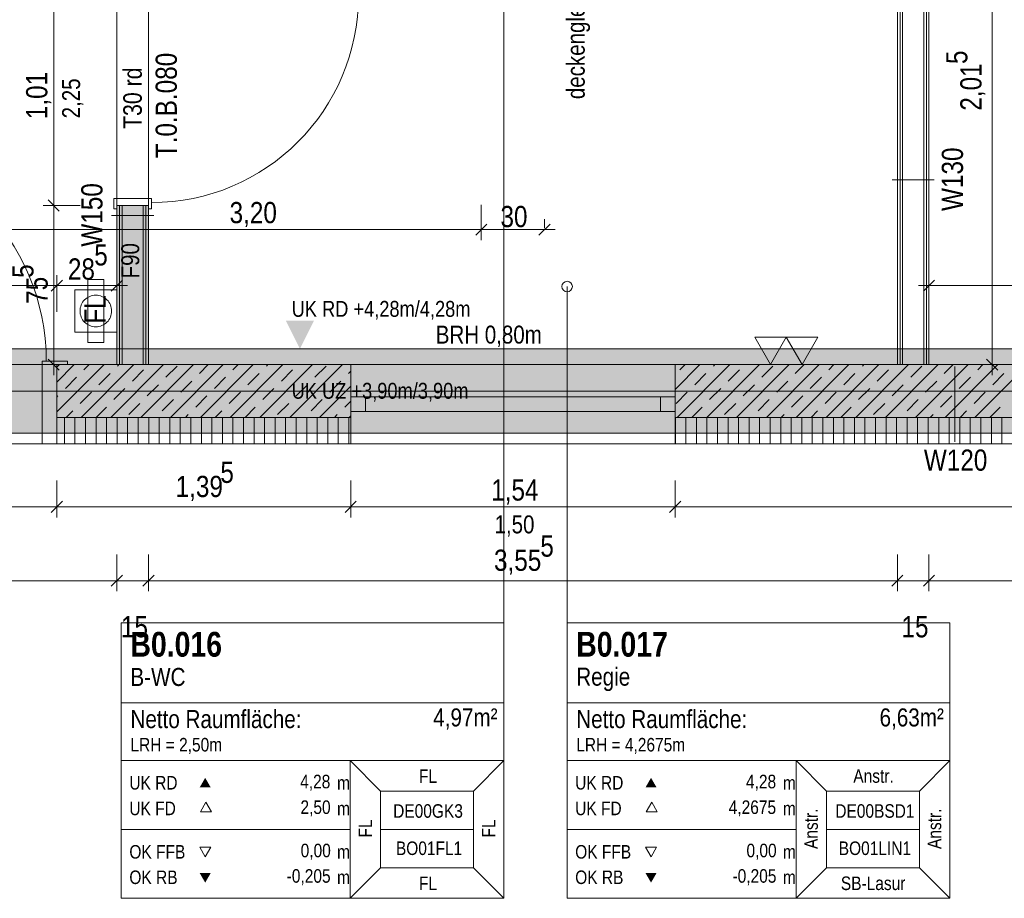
# Model space of a CAD drawing. Extents: x -720 to 300, y 62 to 1162.
# Tile 48 of 143: x -577 to -484, y 727 to 810. Entities that reach past the tile are written whole.
import ezdxf
from ezdxf.lldxf.tags import DXFTag

# ---------------------------------------------------------------- set-up
doc = ezdxf.new("R2010")
doc.units = 0
doc.layers.get('0').update_dxf_attribs({"lineweight": 13})
for name, color, linetype, lineweight, true_color in [('--Bem innen', 9, 'Continuous', 13, 0x808080), ('00 -Bauelemente -Dämmung innen', 7, 'Continuous', 9, 0xff7fe6), ('00 -Bauelemente -Gipskarton', 7, 'Continuous', 9, 0xff7fe6), ('00_Beschriftung UZ', 3, 'Continuous', 35, 0x00ff00), ('30 -34 Innenwände- 1 tragend', 7, 'Continuous', 13, 0xdd0806), ('30 -34 Innenwände- 2 nichttragend', 7, 'Continuous', 18, 0xff7fe6), ('30 -34 Innenwände- 4 Türen_Fenster', 7, 'Continuous', 15, 0x9955ff), ('30 -35 Decken- 1 Konstruktion-Träger- Stahlbeton', 7, 'Continuous', 13, 0x33aa00), ('40 -47 Nutzungspez. Anlagen- 4 Feuerlöschanlagen', 7, 'Continuous', 9, 0xff7fff), ('70 -72 Beschriftung- 1 Beschriftung allgemein', 7, 'Continuous', 9, 0xff6633), ('70 -72 Beschriftung- 2 Beschriftung Bauteile', 7, 'Continuous', 9, 0x9999ff), ('70 -75 Raumstempel- 1 Raumstempel', 7, 'Continuous', 25, 0xff6600), ('70 -75 Raumstempel-2 Verweislinie', 7, 'Continuous', 9, 0xff6600), ('70 -76 Bemaßung- 2 Allgemein', 9, 'Continuous', 5, 0x808080), ('iwb_Schraffur_F90_feuerbestaendig', 1, 'Continuous', 13, 0xff0000), ('iwb_Schraffur_Unterzug', 7, 'Continuous', 5, 0xffffcc), ('iwb_Sichtbeton', 2, 'Continuous', 50, 0xffff00), ('iwb_Sichtbeton-Shading', 2, 'Continuous', 50, 0xffff00)]:
    doc.layers.add(name, color=color, linetype=linetype, lineweight=lineweight, true_color=true_color)
for name, color, linetype, lineweight in [('70 -71 Achsen- 1 Gebäudeachsen', 7, 'STRICHPUNKT2-A06G94018I', 18), ('70 -75 Raumstempel- 3 Wandstempel', 7, 'Continuous', 50), ('Keine', 7, 'Continuous', 9)]:
    doc.layers.add(name, color=color, linetype=linetype, lineweight=lineweight)
doc.styles.get("Standard").update_dxf_attribs({"font": 'ARIALN.TTF'})
tags = doc.linetypes.add('fein_strichliert-A06G94028I', pattern=[4, 1, -2, 1]).pattern_tags.tags
tags[8:9] = [DXFTag(74, 4), DXFTag(75, 0), DXFTag(340, '0'), DXFTag(46, 0.0), DXFTag(50, 0.0), DXFTag(44, 0.0), DXFTag(45, 0.0)]
tags[6:7] = [DXFTag(74, 4), DXFTag(75, 0), DXFTag(340, '0'), DXFTag(46, 0.0), DXFTag(50, 0.0), DXFTag(44, 0.0), DXFTag(45, 0.0)]
tags[4:5] = [DXFTag(74, 4), DXFTag(75, 0), DXFTag(340, '0'), DXFTag(46, 0.0), DXFTag(50, 0.0), DXFTag(44, 0.0), DXFTag(45, 0.0)]
tags = doc.linetypes.add('STRICHPUNKT2-A06G94018I', pattern=[12.7, 6.35, -3.175, 0, -3.175]).pattern_tags.tags
tags[10:11] = [DXFTag(74, 4), DXFTag(75, 0), DXFTag(340, '0'), DXFTag(46, 0.0), DXFTag(50, 0.0), DXFTag(44, 0.0), DXFTag(45, 0.0)]
tags[8:9] = [DXFTag(74, 4), DXFTag(75, 0), DXFTag(340, '0'), DXFTag(46, 0.0), DXFTag(50, 0.0), DXFTag(44, 0.0), DXFTag(45, 0.0)]
tags[6:7] = [DXFTag(74, 4), DXFTag(75, 0), DXFTag(340, '0'), DXFTag(46, 0.0), DXFTag(50, 0.0), DXFTag(44, 0.0), DXFTag(45, 0.0)]
tags[4:5] = [DXFTag(74, 4), DXFTag(75, 0), DXFTag(340, '0'), DXFTag(46, 0.0), DXFTag(50, 0.0), DXFTag(44, 0.0), DXFTag(45, 0.0)]

# ---------------------------------------------------------------- blocks, each defined once
blk = doc.blocks.new('Shading-A06G93YF8I', base_point=(-665.956, 777.712))
at = {"layer": 'iwb_Sichtbeton-Shading', "color": 51, "true_color": 0xffff7f}
for points in [[(-545.756, 777.712), (-545.756, 777.112), (-564.956, 777.712), (-564.956, 777.112)], [(-458.356, 777.712), (-458.356, 777.112), (-514.956, 777.712), (-514.956, 777.112)]]:
    blk.add_solid(points, dxfattribs=at)
blk = doc.blocks.new('Referenz-A06G94038I')
at = {"layer": '00 -Bauelemente -Dämmung innen', "color": 0, "linetype": 'Continuous', "lineweight": -2, "ltscale": 0.13}
for p, q in [((-491.357, 817.212), (-491.357, 777.412)), ((-493.357, 815.212), (-493.357, 777.412)), ((-567.457, 777.412), (-567.457, 792.512)), ((-565.457, 777.412), (-565.457, 792.512))]:
    blk.add_line(p, q, dxfattribs=at)
at = {"layer": '00 -Bauelemente -Gipskarton', "color": 0, "linetype": 'Continuous', "lineweight": -2, "ltscale": 0.13}
for p, q in [((-491.357, 817.212), (-491.357, 777.412)), ((-491.107, 817.462), (-491.107, 777.412)), ((-490.857, 817.712), (-490.857, 777.412)), ((-493.357, 815.212), (-493.357, 777.412)), ((-493.857, 814.712), (-493.857, 777.412)), ((-493.607, 814.962), (-493.607, 777.412)), ((-567.957, 777.412), (-567.957, 792.512)), ((-567.707, 777.412), (-567.707, 792.512)), ((-567.457, 777.412), (-567.457, 792.512)), ((-565.457, 777.412), (-565.457, 792.512)), ((-565.207, 777.412), (-565.207, 792.512)), ((-564.957, 777.412), (-564.957, 792.512))]:
    blk.add_line(p, q, dxfattribs=at)
at = {"layer": '00_Beschriftung UZ', "color": 0, "linetype": 'Continuous', "lineweight": -2, "ltscale": 0.13}
for points in [[(-551.908, 781.583), (-550.576, 778.912), (-549.238, 781.581)], [(-551.908, 776.242), (-550.576, 778.912), (-549.238, 776.243)]]:
    blk.add_solid(points, dxfattribs=at)
at = {"layer": '30 -34 Innenwände- 1 tragend', "color": 0, "lineweight": -2}
for p, q in [((-573.657, 775.757), (-572.002, 777.412)), ((-573.657, 772.928), (-569.174, 777.412)), ((-573.657, 777.171), (-573.416, 777.412)), ((-573.657, 777.412), (-545.757, 777.412)), ((-573.657, 772.412), (-573.657, 777.412)), ((-573.657, 777.412), (-572.657, 777.412)), ((-571.345, 772.412), (-566.345, 777.412)), ((-571.078, 776.922), (-570.588, 777.412)), ((-568.517, 772.412), (-563.517, 777.412)), ((-567.896, 777.275), (-567.759, 777.412)), ((-566.482, 775.861), (-565.421, 776.922)), ((-565.688, 772.412), (-560.688, 777.412)), ((-563.3, 776.215), (-562.239, 777.275)), ((-562.86, 772.412), (-557.86, 777.412)), ((-560.118, 776.568), (-559.274, 777.412)), ((-560.032, 772.412), (-555.032, 777.412)), ((-557.203, 772.412), (-552.203, 777.412)), ((-556.936, 776.922), (-556.446, 777.412)), ((-554.375, 772.412), (-549.375, 777.412)), ((-553.754, 777.275), (-553.617, 777.412)), ((-552.34, 775.861), (-551.279, 776.922)), ((-551.546, 772.412), (-546.546, 777.412)), ((-549.158, 776.215), (-548.097, 777.275)), ((-545.976, 776.568), (-545.757, 776.787)), ((-545.757, 772.412), (-545.757, 777.412)), ((-545.757, 772.412), (-545.757, 777.412)), ((-514.957, 772.412), (-514.957, 777.412)), ((-514.957, 772.412), (-514.957, 777.412)), ((-514.957, 775.06), (-512.605, 777.412)), ((-514.957, 777.412), (-458.357, 777.412)), ((-514.777, 772.412), (-509.777, 777.412)), ((-514.51, 776.922), (-514.019, 777.412)), ((-511.948, 772.412), (-506.948, 777.412)), ((-511.328, 777.275), (-511.191, 777.412)), ((-509.913, 775.861), (-508.853, 776.922)), ((-509.12, 772.412), (-504.12, 777.412)), ((-506.731, 776.215), (-505.671, 777.275)), ((-506.291, 772.412), (-501.291, 777.412)), ((-503.549, 776.568), (-502.706, 777.412)), ((-503.463, 772.412), (-498.463, 777.412)), ((-500.635, 772.412), (-495.635, 777.412)), ((-500.367, 776.922), (-499.877, 777.412)), ((-497.806, 772.412), (-492.806, 777.412)), ((-497.185, 777.275), (-497.049, 777.412)), ((-495.771, 775.861), (-494.711, 776.922)), ((-494.978, 772.412), (-489.978, 777.412)), ((-492.589, 776.215), (-491.529, 777.275)), ((-492.149, 772.412), (-487.149, 777.412)), ((-489.407, 776.568), (-488.563, 777.412)), ((-489.321, 772.412), (-484.321, 777.412)), ((-486.492, 772.412), (-481.492, 777.412)), ((-486.225, 776.922), (-485.735, 777.412)), ((-572.846, 775.154), (-571.785, 776.215)), ((-569.664, 775.508), (-568.603, 776.568)), ((-561.886, 774.801), (-560.825, 775.861)), ((-558.704, 775.154), (-557.643, 776.215)), ((-555.522, 775.508), (-554.461, 776.568)), ((-547.744, 774.801), (-546.683, 775.861)), ((-513.095, 775.508), (-512.035, 776.568)), ((-505.317, 774.801), (-504.257, 775.861)), ((-502.135, 775.154), (-501.075, 776.215)), ((-498.953, 775.508), (-497.893, 776.568)), ((-491.175, 774.801), (-490.114, 775.861)), ((-487.993, 775.154), (-486.932, 776.215)), ((-484.811, 775.508), (-483.75, 776.568)), ((-568.25, 774.093), (-567.189, 775.154)), ((-565.068, 774.447), (-564.007, 775.508)), ((-554.108, 774.093), (-553.047, 775.154)), ((-550.926, 774.447), (-549.865, 775.508)), ((-548.718, 772.412), (-545.757, 775.373)), ((-511.681, 774.093), (-510.62, 775.154)), ((-508.499, 774.447), (-507.438, 775.508)), ((-497.539, 774.093), (-496.478, 775.154)), ((-494.357, 774.447), (-493.296, 775.508)), ((-573.657, 774.343), (-573.553, 774.447)), ((-571.432, 773.74), (-570.371, 774.801)), ((-563.653, 773.033), (-562.593, 774.093)), ((-560.471, 773.386), (-559.411, 774.447)), ((-557.29, 773.74), (-556.229, 774.801)), ((-549.511, 773.033), (-548.451, 774.093)), ((-514.863, 773.74), (-513.802, 774.801)), ((-507.085, 773.033), (-506.024, 774.093)), ((-503.903, 773.386), (-502.842, 774.447)), ((-500.721, 773.74), (-499.66, 774.801)), ((-492.943, 773.033), (-491.882, 774.093)), ((-489.761, 773.386), (-488.7, 774.447)), ((-486.579, 773.74), (-485.518, 774.801)), ((-569.931, 772.412), (-568.957, 773.386)), ((-566.835, 772.679), (-565.775, 773.74)), ((-555.789, 772.412), (-554.815, 773.386)), ((-552.693, 772.679), (-551.633, 773.74)), ((-546.329, 773.386), (-545.757, 773.958)), ((-513.362, 772.412), (-512.388, 773.386)), ((-510.267, 772.679), (-509.206, 773.74)), ((-499.22, 772.412), (-498.246, 773.386)), ((-496.125, 772.679), (-495.064, 773.74)), ((-485.078, 772.412), (-484.104, 773.386)), ((-573.657, 772.412), (-545.757, 772.412)), ((-572.759, 772.412), (-572.139, 773.033)), ((-561.446, 772.412), (-561.179, 772.679)), ((-558.617, 772.412), (-557.997, 773.033)), ((-547.304, 772.412), (-547.036, 772.679)), ((-545.889, 772.412), (-545.757, 772.544)), ((-514.957, 772.412), (-458.357, 772.412)), ((-504.877, 772.412), (-504.61, 772.679)), ((-502.049, 772.412), (-501.428, 773.033)), ((-490.735, 772.412), (-490.468, 772.679)), ((-487.907, 772.412), (-487.286, 773.033))]:
    blk.add_line(p, q, dxfattribs=at)
at = {"layer": '30 -34 Innenwände- 1 tragend', "color": 0, "linetype": 'Continuous', "lineweight": -2, "ltscale": 0.13}
for p, q in [((-573.657, 777.412), (-567.957, 777.412)), ((-564.957, 777.412), (-545.757, 777.412)), ((-514.957, 777.412), (-493.857, 777.412)), ((-490.857, 777.412), (-458.357, 777.412)), ((-573.657, 769.912), (-545.757, 769.912)), ((-514.957, 769.912), (-458.357, 769.912))]:
    blk.add_line(p, q, dxfattribs=at)
at = {"layer": '30 -34 Innenwände- 2 nichttragend', "color": 0, "linetype": 'Continuous', "lineweight": -2, "ltscale": 0.13}
for p, q in [((-490.857, 817.712), (-490.857, 777.412)), ((-493.857, 814.712), (-493.857, 777.412)), ((-567.957, 777.412), (-567.957, 792.512)), ((-567.957, 792.512), (-567.957, 792.192)), ((-564.957, 777.412), (-564.957, 792.512)), ((-564.957, 792.512), (-564.957, 792.192))]:
    blk.add_line(p, q, dxfattribs=at)
at = {"layer": '30 -34 Innenwände- 2 nichttragend', "color": 0, "lineweight": -2}
for p, q in [((-573.657, 769.912), (-573.657, 772.412)), ((-573.657, 772.412), (-545.757, 772.412)), ((-572.937, 769.912), (-572.937, 772.412)), ((-571.937, 769.912), (-571.937, 772.412)), ((-570.937, 769.912), (-570.937, 772.412)), ((-569.937, 769.912), (-569.937, 772.412)), ((-568.937, 769.912), (-568.937, 772.412)), ((-567.937, 769.912), (-567.937, 772.412)), ((-566.937, 769.912), (-566.937, 772.412)), ((-565.937, 769.912), (-565.937, 772.412)), ((-564.937, 769.912), (-564.937, 772.412)), ((-563.937, 769.912), (-563.937, 772.412)), ((-562.937, 769.912), (-562.937, 772.412)), ((-561.937, 769.912), (-561.937, 772.412)), ((-560.937, 769.912), (-560.937, 772.412)), ((-559.937, 769.912), (-559.937, 772.412)), ((-558.937, 769.912), (-558.937, 772.412)), ((-557.937, 769.912), (-557.937, 772.412)), ((-556.937, 769.912), (-556.937, 772.412)), ((-555.937, 769.912), (-555.937, 772.412)), ((-554.937, 769.912), (-554.937, 772.412)), ((-553.937, 769.912), (-553.937, 772.412)), ((-552.937, 769.912), (-552.937, 772.412)), ((-551.937, 769.912), (-551.937, 772.412)), ((-550.937, 769.912), (-550.937, 772.412)), ((-549.937, 769.912), (-549.937, 772.412)), ((-548.937, 769.912), (-548.937, 772.412)), ((-547.937, 769.912), (-547.937, 772.412)), ((-546.937, 769.912), (-546.937, 772.412)), ((-545.937, 769.912), (-545.937, 772.412)), ((-545.757, 769.912), (-545.757, 772.412)), ((-545.757, 769.912), (-545.757, 772.412)), ((-514.957, 772.412), (-458.357, 772.412)), ((-514.957, 769.912), (-514.957, 772.412)), ((-514.957, 769.912), (-514.957, 772.412)), ((-514.937, 769.912), (-514.937, 772.412)), ((-513.937, 769.912), (-513.937, 772.412)), ((-512.937, 769.912), (-512.937, 772.412)), ((-511.937, 769.912), (-511.937, 772.412)), ((-510.937, 769.912), (-510.937, 772.412)), ((-509.937, 769.912), (-509.937, 772.412)), ((-508.937, 769.912), (-508.937, 772.412)), ((-507.937, 769.912), (-507.937, 772.412)), ((-506.937, 769.912), (-506.937, 772.412)), ((-505.937, 769.912), (-505.937, 772.412)), ((-504.937, 769.912), (-504.937, 772.412)), ((-503.937, 769.912), (-503.937, 772.412)), ((-502.937, 769.912), (-502.937, 772.412)), ((-501.937, 769.912), (-501.937, 772.412)), ((-500.937, 769.912), (-500.937, 772.412)), ((-499.937, 769.912), (-499.937, 772.412)), ((-498.937, 769.912), (-498.937, 772.412)), ((-497.937, 769.912), (-497.937, 772.412)), ((-496.937, 769.912), (-496.937, 772.412)), ((-495.937, 769.912), (-495.937, 772.412)), ((-494.937, 769.912), (-494.937, 772.412)), ((-493.937, 769.912), (-493.937, 772.412)), ((-492.937, 769.912), (-492.937, 772.412)), ((-491.937, 769.912), (-491.937, 772.412)), ((-490.937, 769.912), (-490.937, 772.412)), ((-489.937, 769.912), (-489.937, 772.412)), ((-488.937, 769.912), (-488.937, 772.412)), ((-487.937, 769.912), (-487.937, 772.412)), ((-486.937, 769.912), (-486.937, 772.412)), ((-485.937, 769.912), (-485.937, 772.412)), ((-484.937, 769.912), (-484.937, 772.412)), ((-483.937, 769.912), (-483.937, 772.412)), ((-573.657, 769.912), (-545.757, 769.912)), ((-514.957, 769.912), (-458.357, 769.912))]:
    blk.add_line(p, q, dxfattribs=at)
at = {"layer": '30 -34 Innenwände- 4 Türen_Fenster', "color": 0, "linetype": 'fein_strichliert-A06G94028I', "lineweight": -2, "ltscale": 0.13}
for p, q in [((-567.957, 792.512), (-567.957, 812.712)), ((-564.957, 792.512), (-564.957, 812.712)), ((-596.657, 777.412), (-573.657, 777.412)), ((-596.657, 769.912), (-573.657, 769.912))]:
    blk.add_line(p, q, dxfattribs=at)
at = {"layer": '30 -34 Innenwände- 4 Türen_Fenster', "color": 0, "linetype": 'Continuous', "lineweight": -2, "ltscale": 0.13}
for p, q in [((-564.657, 793.192), (-568.257, 793.192)), ((-568.257, 793.192), (-568.257, 792.192)), ((-564.657, 792.792), (-564.657, 793.192)), ((-564.657, 792.192), (-564.657, 792.792)), ((-568.257, 792.192), (-567.957, 792.192)), ((-567.957, 792.192), (-567.957, 792.512)), ((-567.957, 792.512), (-564.957, 792.512)), ((-564.957, 792.512), (-564.957, 792.192)), ((-564.957, 792.192), (-564.657, 792.192)), ((-575.057, 769.912), (-575.057, 777.732)), ((-575.057, 777.732), (-574.657, 777.732)), ((-574.657, 777.732), (-572.657, 777.732)), ((-572.657, 777.732), (-572.657, 777.412)), ((-572.657, 777.412), (-573.657, 777.412)), ((-573.657, 777.412), (-573.657, 769.912)), ((-545.757, 774.362), (-545.757, 777.412)), ((-545.757, 777.412), (-514.957, 777.412)), ((-514.957, 777.412), (-514.957, 774.362)), ((-545.757, 774.362), (-544.357, 774.362)), ((-545.757, 772.962), (-545.757, 774.362)), ((-545.757, 772.962), (-545.757, 774.362)), ((-544.357, 772.962), (-544.357, 774.362)), ((-544.357, 774.362), (-516.357, 774.362)), ((-544.357, 774.362), (-544.357, 772.962)), ((-544.357, 774.362), (-544.357, 772.962)), ((-544.357, 772.962), (-544.357, 774.362)), ((-516.357, 774.362), (-516.357, 772.962)), ((-516.357, 774.362), (-516.357, 772.962)), ((-516.357, 774.362), (-514.957, 774.362)), ((-516.357, 772.962), (-516.357, 774.362)), ((-516.357, 772.962), (-516.357, 774.362)), ((-514.957, 774.362), (-514.957, 772.962)), ((-514.957, 772.962), (-514.957, 774.362)), ((-545.757, 772.962), (-545.757, 769.912)), ((-544.357, 772.962), (-545.757, 772.962)), ((-516.357, 772.962), (-544.357, 772.962)), ((-514.957, 772.962), (-516.357, 772.962)), ((-514.957, 769.912), (-514.957, 772.962)), ((-573.657, 769.912), (-575.057, 769.912)), ((-545.757, 769.912), (-514.957, 769.912))]:
    blk.add_line(p, q, dxfattribs=at)
at = {"layer": '30 -34 Innenwände- 4 Türen_Fenster', "color": 0, "linetype": 'fein_strichliert-A06G94028I', "lineweight": -2, "ltscale": 0.13}
for centre, major_axis in [((-564.657, 812.432), (0, -19.64)), ((-595.657, 777.732), (21, 0))]:
    blk.add_ellipse(centre, major_axis=major_axis, ratio=1, start_param=0, end_param=1.570796, dxfattribs=at)
at = {"layer": '30 -35 Decken- 1 Konstruktion-Träger- Stahlbeton', "color": 0, "linetype": 'fein_strichliert-A06G94028I', "lineweight": -2, "ltscale": 0.13}
for p, q in [((-682.362, 778.912), (-2.357, 778.912)), ((-682.362, 770.912), (-2.357, 770.912))]:
    blk.add_line(p, q, dxfattribs=at)
at = {"layer": '40 -47 Nutzungspez. Anlagen- 4 Feuerlöschanlagen', "color": 0, "linetype": 'Continuous', "lineweight": -2, "ltscale": 0.13}
for p, q in [((-570.707, 779.505), (-570.707, 785.505)), ((-570.707, 785.505), (-569.207, 785.505)), ((-569.207, 785.505), (-569.207, 779.505)), ((-571.957, 780.505), (-571.957, 784.505)), ((-571.957, 784.505), (-567.957, 784.505)), ((-567.957, 784.505), (-567.957, 780.505)), ((-571.28, 783.213), (-571.205, 783.339)), ((-571.205, 783.339), (-571.117, 783.457)), ((-571.117, 783.457), (-571.018, 783.566)), ((-571.018, 783.566), (-570.909, 783.665)), ((-570.909, 783.665), (-570.791, 783.753)), ((-570.791, 783.753), (-570.664, 783.828)), ((-570.664, 783.828), (-570.531, 783.891)), ((-570.531, 783.891), (-570.393, 783.941)), ((-570.393, 783.941), (-570.25, 783.977)), ((-570.25, 783.977), (-570.104, 783.998)), ((-570.104, 783.998), (-569.957, 784.005)), ((-569.957, 784.005), (-569.81, 783.998)), ((-569.81, 783.998), (-569.665, 783.977)), ((-569.665, 783.977), (-569.522, 783.941)), ((-569.522, 783.941), (-569.383, 783.891)), ((-569.383, 783.891), (-569.25, 783.828)), ((-569.25, 783.828), (-569.124, 783.753)), ((-569.124, 783.753), (-569.006, 783.665)), ((-569.006, 783.665), (-568.897, 783.566)), ((-568.897, 783.566), (-568.798, 783.457)), ((-568.798, 783.457), (-568.71, 783.339)), ((-568.71, 783.339), (-568.634, 783.213)), ((-571.457, 782.505), (-571.45, 782.652)), ((-571.45, 782.358), (-571.457, 782.505)), ((-571.45, 782.652), (-571.429, 782.798)), ((-571.429, 782.798), (-571.393, 782.941)), ((-571.393, 782.941), (-571.343, 783.079)), ((-571.343, 783.079), (-571.28, 783.213)), ((-568.634, 783.213), (-568.572, 783.079)), ((-568.572, 783.079), (-568.522, 782.941)), ((-568.522, 782.941), (-568.486, 782.798)), ((-568.486, 782.798), (-568.465, 782.652)), ((-568.465, 782.652), (-568.457, 782.505)), ((-568.457, 782.505), (-568.465, 782.358)), ((-571.429, 782.213), (-571.45, 782.358)), ((-571.393, 782.07), (-571.429, 782.213)), ((-571.343, 781.931), (-571.393, 782.07)), ((-571.28, 781.798), (-571.343, 781.931)), ((-571.205, 781.672), (-571.28, 781.798)), ((-571.117, 781.554), (-571.205, 781.672)), ((-571.018, 781.445), (-571.117, 781.554)), ((-568.798, 781.554), (-568.897, 781.445)), ((-568.71, 781.672), (-568.798, 781.554)), ((-568.634, 781.798), (-568.71, 781.672)), ((-568.572, 781.931), (-568.634, 781.798)), ((-568.522, 782.07), (-568.572, 781.931)), ((-568.486, 782.213), (-568.522, 782.07)), ((-568.465, 782.358), (-568.486, 782.213)), ((-570.909, 781.346), (-571.018, 781.445)), ((-570.791, 781.258), (-570.909, 781.346)), ((-570.664, 781.183), (-570.791, 781.258)), ((-570.531, 781.12), (-570.664, 781.183)), ((-570.393, 781.07), (-570.531, 781.12)), ((-570.25, 781.034), (-570.393, 781.07)), ((-570.104, 781.013), (-570.25, 781.034)), ((-569.957, 781.005), (-570.104, 781.013)), ((-569.81, 781.013), (-569.957, 781.005)), ((-569.665, 781.034), (-569.81, 781.013)), ((-569.522, 781.07), (-569.665, 781.034)), ((-569.383, 781.12), (-569.522, 781.07)), ((-569.25, 781.183), (-569.383, 781.12)), ((-569.124, 781.258), (-569.25, 781.183)), ((-569.006, 781.346), (-569.124, 781.258)), ((-568.897, 781.445), (-569.006, 781.346)), ((-567.957, 780.505), (-571.957, 780.505)), ((-569.207, 779.505), (-570.707, 779.505))]:
    blk.add_line(p, q, dxfattribs=at)
at = {"layer": '70 -71 Achsen- 1 Gebäudeachsen', "color": 0, "linetype": 'STRICHPUNKT2-A06G94018I', "lineweight": -2, "ltscale": 0.13}
blk.add_line((-682.362, 774.912), (76.456, 774.912), dxfattribs=at)
at = {"layer": '70 -72 Beschriftung- 2 Beschriftung Bauteile', "color": 0, "lineweight": -2}
for p, q in [((-505.907, 777.412), (-507.407, 780.01)), ((-507.407, 780.01), (-504.407, 780.01)), ((-504.407, 780.01), (-505.907, 777.412)), ((-502.907, 777.412), (-504.407, 780.01)), ((-504.407, 780.01), (-501.407, 780.01)), ((-501.407, 780.01), (-502.907, 777.412))]:
    blk.add_line(p, q, dxfattribs=at)
at = {"layer": '70 -75 Raumstempel- 1 Raumstempel', "color": 0, "lineweight": -2}
for p, q in [((-567.536, 752.912), (-567.536, 726.772)), ((-531.212, 752.912), (-567.536, 752.912)), ((-531.212, 726.772), (-531.212, 752.912)), ((-525.211, 752.912), (-525.211, 726.772)), ((-488.887, 752.912), (-525.211, 752.912)), ((-488.887, 726.772), (-488.887, 752.912)), ((-531.212, 745.317), (-567.536, 745.317)), ((-488.887, 745.317), (-525.211, 745.317)), ((-567.536, 739.842), (-545.808, 739.842)), ((-542.924, 736.945), (-545.808, 739.842)), ((-531.212, 739.842), (-545.808, 739.842)), ((-545.808, 739.842), (-545.808, 726.772)), ((-534.096, 736.945), (-531.212, 739.842)), ((-525.211, 739.842), (-503.483, 739.842)), ((-500.599, 736.945), (-503.483, 739.842)), ((-488.887, 739.842), (-503.483, 739.842)), ((-503.483, 739.842), (-503.483, 726.772)), ((-491.771, 736.945), (-488.887, 739.842)), ((-542.924, 729.67), (-542.924, 736.945)), ((-542.924, 736.945), (-534.096, 736.945)), ((-534.096, 729.67), (-534.096, 736.945)), ((-500.599, 729.67), (-500.599, 736.945)), ((-500.599, 736.945), (-491.771, 736.945)), ((-491.771, 729.67), (-491.771, 736.945)), ((-559.499, 735.882), (-560.022, 734.976)), ((-558.976, 734.976), (-559.499, 735.882)), ((-517.174, 735.882), (-517.697, 734.976)), ((-516.651, 734.976), (-517.174, 735.882)), ((-560.022, 734.976), (-558.976, 734.976)), ((-517.697, 734.976), (-516.651, 734.976)), ((-567.536, 733.307), (-545.808, 733.307)), ((-534.096, 733.307), (-542.924, 733.307)), ((-525.211, 733.307), (-503.483, 733.307)), ((-491.771, 733.307), (-500.599, 733.307)), ((-559.571, 730.703), (-560.094, 731.609)), ((-560.094, 731.609), (-559.047, 731.609)), ((-559.047, 731.609), (-559.571, 730.703)), ((-517.246, 730.703), (-517.769, 731.609)), ((-517.769, 731.609), (-516.722, 731.609)), ((-516.722, 731.609), (-517.246, 730.703)), ((-542.924, 729.67), (-545.808, 726.772)), ((-542.924, 729.67), (-534.096, 729.67)), ((-534.096, 729.67), (-531.212, 726.772)), ((-500.599, 729.67), (-503.483, 726.772)), ((-500.599, 729.67), (-491.771, 729.67)), ((-491.771, 729.67), (-488.887, 726.772)), ((-531.212, 726.772), (-567.536, 726.772)), ((-488.887, 726.772), (-525.211, 726.772))]:
    blk.add_line(p, q, dxfattribs=at)
for points in [[(-559.047, 737.297), (-559.571, 738.203), (-560.094, 737.297)], [(-516.722, 737.297), (-517.246, 738.203), (-517.769, 737.297)], [(-559.047, 729.166), (-559.571, 728.26), (-560.094, 729.166)], [(-516.722, 729.166), (-517.246, 728.26), (-517.769, 729.166)]]:
    blk.add_solid(points, dxfattribs=at)
at = {"layer": '70 -75 Raumstempel- 3 Wandstempel', "color": 0, "linetype": 'Continuous', "lineweight": -2, "ltscale": 0.13}
for p, q in [((-490.357, 794.937), (-494.357, 794.937)), ((-568.457, 791.552), (-564.457, 791.552))]:
    blk.add_line(p, q, dxfattribs=at)
at = {"layer": '70 -75 Raumstempel-2 Verweislinie', "color": 0, "linetype": 'Continuous', "lineweight": -2, "ltscale": 0.13}
for p, q in [((-531.212, 752.912), (-531.212, 825.369)), ((-525.212, 752.912), (-525.212, 784.82))]:
    blk.add_line(p, q, dxfattribs=at)
at = {"layer": '70 -75 Raumstempel-2 Verweislinie', "color": 0, "linetype": 'ByBlock', "lineweight": -2, "ltscale": 0.13}
blk.add_circle((-525.212, 784.82), 0.5, dxfattribs=at)
at = {"layer": '70 -76 Bemaßung- 2 Allgemein', "color": 0, "linetype": 'Continuous', "lineweight": -2, "ltscale": 0.13}
for p, q in [((-484.857, 778.473), (-484.857, 816.652)), ((-573.957, 811.652), (-573.957, 793.573)), ((-573.427, 791.982), (-574.488, 793.043)), ((-574.488, 793.043), (-573.427, 791.982)), ((-573.957, 791.512), (-573.957, 793.573)), ((-573.957, 793.512), (-573.957, 791.452)), ((-571.457, 792.512), (-574.957, 792.512)), ((-571.457, 792.512), (-574.957, 792.512)), ((-533.357, 792.576), (-533.357, 789.225)), ((-533.357, 792.576), (-533.357, 789.225)), ((-573.957, 791.452), (-573.957, 778.473)), ((-527.357, 790.37), (-527.357, 791.225)), ((-534.418, 790.225), (-596.297, 790.225)), ((-532.357, 790.225), (-534.418, 790.225)), ((-534.357, 790.225), (-532.297, 790.225)), ((-532.827, 790.756), (-533.888, 789.695)), ((-533.888, 789.695), (-532.827, 790.756)), ((-528.418, 790.225), (-532.297, 790.225)), ((-526.357, 790.225), (-528.418, 790.225)), ((-526.827, 790.756), (-527.888, 789.695)), ((-573.127, 785.443), (-574.188, 784.382)), ((-574.188, 784.382), (-573.127, 785.443)), ((-573.657, 782.412), (-573.657, 785.912)), ((-573.657, 782.412), (-573.657, 785.912)), ((-567.427, 785.443), (-568.488, 784.382)), ((-567.957, 782.412), (-567.957, 785.912)), ((-491.388, 784.382), (-490.327, 785.443)), ((-490.857, 782.412), (-490.857, 785.912)), ((-574.718, 784.912), (-595.597, 784.912)), ((-572.657, 784.912), (-574.718, 784.912)), ((-574.657, 784.912), (-572.597, 784.912)), ((-569.018, 784.912), (-572.597, 784.912)), ((-566.957, 784.912), (-569.018, 784.912)), ((-491.857, 784.912), (-489.797, 784.912)), ((-459.418, 784.912), (-489.797, 784.912)), ((-573.427, 776.882), (-574.488, 777.943)), ((-573.957, 776.412), (-573.957, 778.473)), ((-484.327, 776.882), (-485.388, 777.943)), ((-484.857, 776.412), (-484.857, 778.473)), ((-571.457, 777.412), (-574.957, 777.412)), ((-487.357, 777.412), (-483.857, 777.412)), ((-573.657, 766.412), (-573.657, 762.912)), ((-573.657, 766.412), (-573.657, 762.912)), ((-545.757, 766.412), (-545.757, 762.912)), ((-545.757, 766.412), (-545.757, 762.912)), ((-514.957, 766.412), (-514.957, 762.912)), ((-514.957, 766.412), (-514.957, 762.912)), ((-574.718, 763.912), (-595.597, 763.912)), ((-572.657, 763.912), (-574.718, 763.912)), ((-574.657, 763.912), (-572.597, 763.912)), ((-573.127, 764.443), (-574.188, 763.382)), ((-574.188, 763.382), (-573.127, 764.443)), ((-546.818, 763.912), (-572.597, 763.912)), ((-544.757, 763.912), (-546.818, 763.912)), ((-546.757, 763.912), (-544.697, 763.912)), ((-545.227, 764.443), (-546.288, 763.382)), ((-546.288, 763.382), (-545.227, 764.443)), ((-516.018, 763.912), (-544.697, 763.912)), ((-513.957, 763.912), (-516.018, 763.912)), ((-515.957, 763.912), (-513.897, 763.912)), ((-515.488, 763.382), (-514.427, 764.443)), ((-514.427, 764.443), (-515.488, 763.382)), ((-427.468, 763.912), (-513.897, 763.912)), ((-567.957, 759.412), (-567.957, 755.912)), ((-567.957, 759.412), (-567.957, 755.912)), ((-564.957, 759.412), (-564.957, 755.912)), ((-564.957, 759.412), (-564.957, 755.912)), ((-493.857, 759.412), (-493.857, 755.912)), ((-493.857, 759.412), (-493.857, 755.912)), ((-490.857, 759.412), (-490.857, 755.912)), ((-490.857, 759.412), (-490.857, 755.912)), ((-567.427, 757.443), (-568.488, 756.382)), ((-567.427, 757.443), (-568.488, 756.382)), ((-565.488, 756.382), (-564.427, 757.443)), ((-565.488, 756.382), (-564.427, 757.443)), ((-493.327, 757.443), (-494.388, 756.382)), ((-493.327, 757.443), (-494.388, 756.382)), ((-491.388, 756.382), (-490.327, 757.443)), ((-491.388, 756.382), (-490.327, 757.443)), ((-569.018, 756.912), (-601.297, 756.912)), ((-569.018, 756.912), (-570.078, 756.912)), ((-566.957, 756.912), (-569.018, 756.912)), ((-566.957, 756.912), (-569.018, 756.912)), ((-564.957, 756.912), (-567.957, 756.912)), ((-565.957, 756.912), (-563.897, 756.912)), ((-565.957, 756.912), (-563.897, 756.912)), ((-494.918, 756.912), (-563.897, 756.912)), ((-563.897, 756.912), (-562.837, 756.912)), ((-494.918, 756.912), (-495.978, 756.912)), ((-492.857, 756.912), (-494.918, 756.912)), ((-492.857, 756.912), (-494.918, 756.912)), ((-490.857, 756.912), (-493.857, 756.912)), ((-491.857, 756.912), (-489.797, 756.912)), ((-491.857, 756.912), (-489.797, 756.912)), ((-489.797, 756.912), (-488.737, 756.912)), ((-302.418, 756.912), (-489.797, 756.912))]:
    blk.add_line(p, q, dxfattribs=at)
at = {"layer": 'Keine', "color": 0, "lineweight": -2}
blk.add_line((-488.401, 770.077), (-488.401, 777.247), dxfattribs=at)
at = {"layer": '--Bem innen', "color": 0, "linetype": 'Continuous', "lineweight": -2, "ltscale": 0.13, "insert": (-573.151, 800.785), "char_height": 1.7, "attachment_point": 1, "rotation": 90}
blk.add_mtext('{\\fArial Narrow;2,25}', dxfattribs=at)
at = {"layer": '--Bem innen', "color": 0, "linetype": 'Continuous', "lineweight": -2, "ltscale": 0.13, "insert": (-532.103, 763.104), "char_height": 1.7, "attachment_point": 1}
blk.add_mtext('{\\fArial Narrow;1,50}', dxfattribs=at)
at = {"layer": '00_Beschriftung UZ', "color": 0, "linetype": 'ByBlock', "lineweight": -2, "ltscale": 0.13, "char_height": 1.51033, "attachment_point": 1}
for s, insert in [('{\\fArial Narrow;UK RD +4,28m/4,28m}', (-551.358, 783.462)), ('{\\fArial Narrow;UK UZ +3,90m/3,90m}', (-551.358, 775.687))]:
    blk.add_mtext(s, dxfattribs=dict(at, insert=insert))
at = {"layer": '40 -47 Nutzungspez. Anlagen- 4 Feuerlöschanlagen', "color": 0, "linetype": 'Continuous', "lineweight": -2, "ltscale": 0.13, "insert": (-571.04, 781.301), "char_height": 2.01377, "attachment_point": 1, "rotation": 90}
blk.add_mtext('{\\fArial Narrow;FL}', dxfattribs=at)
at = {"layer": '70 -72 Beschriftung- 1 Beschriftung allgemein', "color": 0, "linetype": 'Continuous', "lineweight": -2, "ltscale": 0.13, "insert": (-525.244, 802.606), "char_height": 1.7, "attachment_point": 1, "rotation": 90}
blk.add_mtext('{\\fArial Narrow;deckengleicher}', dxfattribs=at)
at = {"layer": '70 -72 Beschriftung- 1 Beschriftung allgemein', "color": 0, "linetype": 'Continuous', "lineweight": -2, "ltscale": 0.13, "insert": (-537.679, 781.114), "char_height": 1.7, "attachment_point": 1}
blk.add_mtext('{\\fArial Narrow;BRH 0,80m}', dxfattribs=at)
at = {"layer": '70 -75 Raumstempel- 1 Raumstempel', "color": 0, "linetype": 'Continuous', "lineweight": -2, "ltscale": 0.13, "attachment_point": 1}
for s, insert, char_height, rotation in [('{\\fArial Narrow|b1|i0;B0.016}', (-566.669, 752.055), 2.3536, 0), ('{\\fArial Narrow|b1|i0;B0.017}', (-524.345, 752.055), 2.3536, 0), ('{\\fArial Narrow;Regie}', (-524.345, 748.662), 1.71171, 0), ('{\\fArial Narrow;B-WC}', (-566.669, 748.634), 1.71171, 0), ('{\\fArial Narrow;4,97m²}', (-537.922, 744.792), 1.71171, 0), ('{\\fArial Narrow;6,63m²}', (-495.549, 744.791), 1.71171, 0), ('{\\fArial Narrow;Netto Raumfläche:}', (-566.669, 744.637), 1.71171, 0), ('{\\fArial Narrow;Netto Raumfläche:}', (-524.345, 744.637), 1.71171, 0), ('{\\fArial Narrow;LRH = 2,50m}', (-566.669, 741.989), 1.28378, 0), ('{\\fArial Narrow;LRH = 4,2675m}', (-524.345, 741.989), 1.28378, 0), ('{\\fArial Narrow;4,28}', (-550.555, 738.493), 1.28378, 0), ('{\\fArial Narrow;FL}', (-539.278, 739.01), 1.28378, 0), ('{\\fArial Narrow;4,28}', (-508.23, 738.493), 1.28378, 0), ('{\\fArial Narrow;Anstr.}', (-498.043, 739.02), 1.28378, 0), ('{\\fArial Narrow;UK RD}', (-566.771, 738.377), 1.28378, 0), ('{\\fArial Narrow;m}', (-547.051, 738.367), 1.28378, 0), ('{\\fArial Narrow;UK RD}', (-524.446, 738.377), 1.28378, 0), ('{\\fArial Narrow;m}', (-504.726, 738.367), 1.28378, 0), ('{\\fArial Narrow;UK FD}', (-566.771, 735.943), 1.28378, 0), ('{\\fArial Narrow;2,50}', (-550.527, 736.059), 1.28378, 0), ('{\\fArial Narrow;DE00GK3}', (-541.728, 735.7), 1.28378, 0), ('{\\fArial Narrow;UK FD}', (-524.446, 735.943), 1.28378, 0), ('{\\fArial Narrow;4,2675}', (-509.871, 736.059), 1.28378, 0), ('{\\fArial Narrow;Anstr.}', (-502.695, 731.449), 1.28378, 90), ('{\\fArial Narrow;DE00BSD1}', (-499.75, 735.7), 1.28378, 0), ('{\\fArial Narrow;Anstr.}', (-490.983, 731.449), 1.28378, 90), ('{\\fArial Narrow;m}', (-547.051, 735.933), 1.28378, 0), ('{\\fArial Narrow;m}', (-504.726, 735.933), 1.28378, 0), ('{\\fArial Narrow;FL}', (-545.01, 732.539), 1.28378, 90), ('{\\fArial Narrow;FL}', (-533.298, 732.539), 1.28378, 90), ('{\\fArial Narrow;0,00}', (-550.509, 731.95), 1.28378, 0), ('{\\fArial Narrow;BO01FL1}', (-541.466, 732.164), 1.28378, 0), ('{\\fArial Narrow;0,00}', (-508.184, 731.95), 1.28378, 0), ('{\\fArial Narrow;BO01LIN1}', (-499.427, 732.164), 1.28378, 0), ('{\\fArial Narrow;OK FFB}', (-566.771, 731.824), 1.28378, 0), ('{\\fArial Narrow;m}', (-547.051, 731.824), 1.28378, 0), ('{\\fArial Narrow;OK FFB}', (-524.446, 731.824), 1.28378, 0), ('{\\fArial Narrow;m}', (-504.726, 731.824), 1.28378, 0), ('{\\fArial Narrow;OK RB}', (-566.771, 729.41), 1.28378, 0), ('{\\fArial Narrow;-0,205}', (-551.836, 729.536), 1.28378, 0), ('{\\fArial Narrow;OK RB}', (-524.446, 729.41), 1.28378, 0), ('{\\fArial Narrow;-0,205}', (-509.511, 729.536), 1.28378, 0), ('{\\fArial Narrow;m}', (-547.051, 729.41), 1.28378, 0), ('{\\fArial Narrow;FL}', (-539.278, 728.841), 1.28378, 0), ('{\\fArial Narrow;m}', (-504.726, 729.41), 1.28378, 0), ('{\\fArial Narrow;SB-Lasur}', (-499.224, 728.841), 1.28378, 0)]:
    blk.add_mtext(s, dxfattribs=dict(at, insert=insert, char_height=char_height, rotation=rotation))
at = {"layer": '70 -75 Raumstempel- 3 Wandstempel', "color": 0, "linetype": 'Continuous', "lineweight": -2, "ltscale": 0.13, "attachment_point": 1, "rotation": 90}
for s, insert, char_height in [('{\\fArial Narrow;W130}', (-489.642, 791.995), 2.01377), ('{\\fArial Narrow;W150}', (-571.336, 788.61), 2.01377), ('{\\fArial Narrow;F90}', (-567.536, 785.593), 1.7)]:
    blk.add_mtext(s, dxfattribs=dict(at, insert=insert, char_height=char_height))
at = {"layer": '70 -75 Raumstempel- 3 Wandstempel', "color": 0, "linetype": 'Continuous', "lineweight": -2, "ltscale": 0.13, "insert": (-491.344, 769.361), "char_height": 2.01377, "attachment_point": 1}
blk.add_mtext('{\\fArial Narrow;W120}', dxfattribs=at)
at = {"layer": '70 -76 Bemaßung- 2 Allgemein', "color": 0, "linetype": 'Continuous', "lineweight": -2, "ltscale": 0.13, "char_height": 2.01377, "attachment_point": 1, "rotation": 90}
for s, insert in [('{\\fArial Narrow;5}', (-489.225, 805.941)), ('{\\fArial Narrow;1,01}', (-576.573, 800.705)), ('{\\fArial Narrow;2,01}', (-487.883, 801.515)), ('{\\fArial Narrow;5}', (-577.886, 785.646)), ('{\\fArial Narrow;75}', (-576.543, 783.185))]:
    blk.add_mtext(s, dxfattribs=dict(at, insert=insert))
at = {"layer": '70 -76 Bemaßung- 2 Allgemein', "color": 0, "linetype": 'Continuous', "lineweight": -2, "ltscale": 0.13, "char_height": 2.01377, "attachment_point": 1}
for s, insert in [('{\\fArial Narrow;3,20}', (-557.256, 792.851)), ('{\\fArial Narrow;30}', (-531.54, 792.476)), ('{\\fArial Narrow;5}', (-570.103, 788.84)), ('{\\fArial Narrow;28}', (-572.605, 787.498)), ('{\\fArial Narrow;5}', (-558.132, 768.205)), ('{\\fArial Narrow;1,39}', (-562.377, 766.862)), ('{\\fArial Narrow;1,54}', (-532.421, 766.528)), ('{\\fArial Narrow;5}', (-527.755, 761.205)), ('{\\fArial Narrow;3,55}', (-532.153, 759.862)), ('{\\fArial Narrow;15}', (-567.569, 753.551)), ('{\\fArial Narrow;15}', (-493.469, 753.551))]:
    blk.add_mtext(s, dxfattribs=dict(at, insert=insert))
at = {"layer": 'Keine', "color": 0, "linetype": 'Continuous', "lineweight": -2, "ltscale": 0.13, "attachment_point": 1, "rotation": 90}
for s, insert, char_height in [('{\\fArial Narrow;T.0.B.080}', (-564.276, 797.006), 2.01377), ('{\\fArial Narrow;T30 rd}', (-567.351, 799.78), 1.76205)]:
    blk.add_mtext(s, dxfattribs=dict(at, insert=insert, char_height=char_height))
blk = doc.blocks.new('Referenz-A06G94058I')
at = {"layer": 'iwb_Schraffur_F90_feuerbestaendig', "linetype": 'Continuous', "ltscale": 0.13}
blk.add_hatch(color=256, dxfattribs=at).paths.add_polyline_path([(-564.925, 792.512), (-564.925, 772.412), (-573.656, 772.412), (-573.656, 777.412), (-567.956, 777.412), (-567.956, 792.512)])
at = {"layer": 'iwb_Schraffur_Unterzug', "linetype": 'Continuous', "ltscale": 0.13}
for points in [[(-682.362, 778.912), (76.456, 778.912), (76.456, 776.734)], [(-682.362, 778.912), (76.456, 776.734), (-682.362, 775.865)], [(-682.362, 775.865), (76.456, 776.734), (76.456, 773.09)], [(-682.362, 775.865), (76.456, 773.09), (-682.362, 773.959)], [(-682.362, 773.959), (76.456, 773.09), (76.456, 770.912)], [(-682.362, 773.959), (76.456, 770.912), (-682.362, 770.912)]]:
    blk.add_solid(points, dxfattribs=at)
at = {"layer": 'iwb_Sichtbeton', "linetype": 'Continuous', "ltscale": 0.5}
for points in [[(-545.756, 777.712), (-545.756, 777.112), (-564.956, 777.712), (-564.956, 777.112)], [(-458.356, 777.712), (-458.356, 777.112), (-514.956, 777.712), (-514.956, 777.112)]]:
    blk.add_solid(points, dxfattribs=at)

msp = doc.modelspace()

# ---------------------------------------------------------------- block references
at = {"color": 8, "lineweight": 13, "ltscale": 0.13, "true_color": 0x808080}
msp.add_blockref('Referenz-A06G94038I', (0, 0), dxfattribs=at)
at = {"color": 8, "lineweight": 25, "ltscale": 0.25, "true_color": 0x808080}
msp.add_blockref('Referenz-A06G94058I', (0, 0), dxfattribs=at)
msp.add_blockref('Shading-A06G93YF8I', (-665.956, 777.712))

doc.saveas('drawing.dxf')
